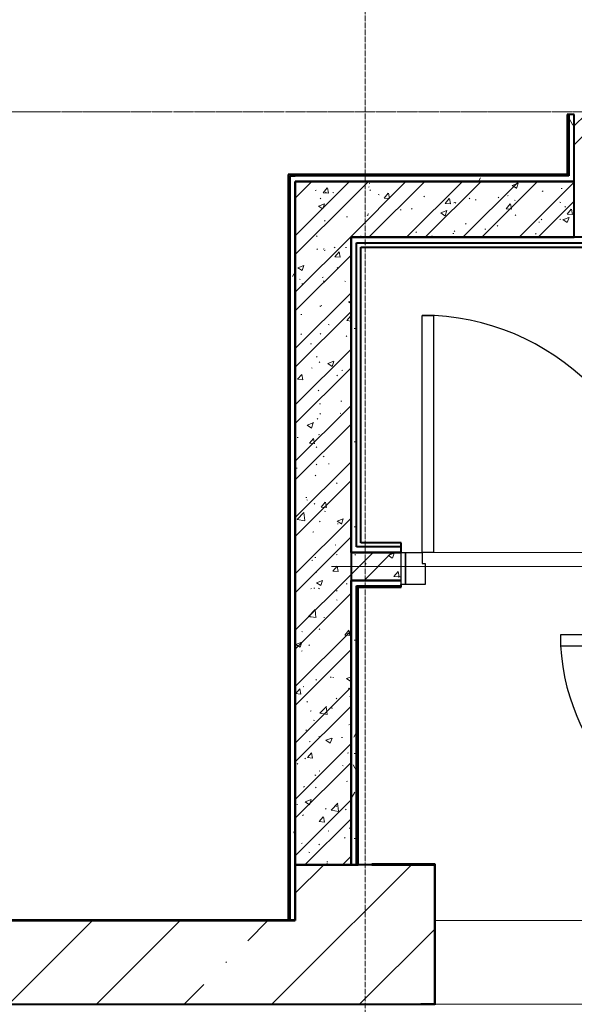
# Model space of a CAD drawing. Header units: millimetres. Extents: x 2069 to 83669, y 801 to 118701.
# Tile 28 of 145: x 12620 to 14607, y 40554 to 44084. Entities that reach past the tile are written whole.
import ezdxf

# ---------------------------------------------------------------- set-up
doc = ezdxf.new("R2010")
doc.units = ezdxf.units.MM
doc.linetypes.add('ADSK_Линия сетки', pattern=[25, 20, -2.5, 0, -2.5])
doc.linetypes.add('Штрихпунктир 15 х 2 х 2 мм', pattern=[19, 15, -2, 0, -2])
for name, color, linetype, lineweight in [('Двери', 7, 'Continuous', 18), ('Каркас несущий', 7, 'Continuous', 18), ('Каркас_Импост', 7, 'Continuous', 30), ('Монтажный зазор', 7, 'Continuous', 30), ('Несущие колонны', 7, 'Continuous', 18), ('Оси', 7, 'Continuous', 9), ('Панель', 7, 'Continuous', 30), ('Перекрытия', 7, 'Continuous', 18), ('Проем', 7, 'Continuous', 18), ('Стены разрез', 7, 'Continuous', 40), ('Стены штриховка', 7, 'Continuous', 40)]:
    doc.layers.add(name, color=color, linetype=linetype, lineweight=lineweight)
pattern_1 = [(50, (0, 0), (218.6211678, -19.1267987), [22.86, -251.46]), (355, (0, 0), (-42.2918743, 229.2684153), [18.288, -201.168]), (100.451, (18.22, -1.6), (176.3310746, 210.139632), [19.428, -213.708]), (46.184, (0, 60.96), (325.29495, -50.4516404), [34.29, -377.19]), (96.636, (27.1, 56.76), (284.8830085, 296.912656), [29.142, -320.562]), (351.184, (0, 60.96), (284.8858166, 296.910704), [27.432, -301.752]), (21, (30.48, 45.72), (181.9375257, -122.7183205), [22.86, -251.46]), (326, (30.48, 45.72), (74.1622266, 221.0261817), [18.288, -201.168]), (71.451, (45.64, 35.5), (256.100348, 98.305262), [19.428, -213.708]), (37.5, (0, 0), (3.70638957, 101.46589536), [3.353, -195.377, 3.353, -200.863, -201.93]), (37.5, (0, 0), (3.70638957, 101.46589536), [-402.946, 3.353, -198.577]), (7.5, (0, 0), (80.18357624, 120.2165259), [3.353, -113.081, 3.353, -190.805, -76.962]), (7.5, (0, 0), (80.18357624, 120.2165259), [-310.591, 3.353, -73.609]), (327.5, (-67.97, 0), (162.70864647, -6.87497134), [3.353, -72.847, 3.353, -234.391, -315.468]), (327.5, (-67.97, 0), (162.70864647, -6.87497134), [-313.944, 3.353, -312.115]), (317.5, (-98.45, 0), (177.7546761, 30.511831), [3.353, -95.707, 3.353, -154.534, -224.028]), (317.5, (-98.45, 0), (177.7546761, 30.511831), [-256.946, 3.353, -220.675])]
pattern_2 = [(45, (0, 0), (-101.0278814, 101.0278814), []), (45, (67.35, 0), (-101.0278814, 101.0278814), [])]
pattern_3 = [(0, (0, 0), (406.4, 101.6), [33.528, -271.272, 33.528, -271.272, -1625.6]), (0, (0, 0), (406.4, 101.6), [-609.6, 33.528, -576.072, 33.528, -271.272, -711.2]), (0, (0, 0), (406.4, 101.6), [-1524, 33.528, -169.672, 33.528, -474.472]), (120, (152.4, 50.8), (-291.188181, 301.1527241), [33.528, -271.272, 33.528, -271.272, -1625.6]), (120, (152.4, 50.8), (-291.188181, 301.1527241), [-609.6, 33.528, -576.072, 33.528, -271.272, -711.2]), (120, (152.4, 50.8), (-291.188181, 301.1527241), [-1524, 33.528, -169.672, 33.528, -474.472]), (240, (203.2, 254), (-115.211819, -402.7527241), [33.528, -271.272, 33.528, -271.272, -1625.6]), (240, (203.2, 254), (-115.211819, -402.7527241), [-609.6, 33.528, -576.072, 33.528, -271.272, -711.2]), (240, (203.2, 254), (-115.211819, -402.7527241), [-1524, 33.528, -169.672, 33.528, -474.472])]
pattern_4 = [(45, (0, 0), (-314.308964, 314.308964), []), (45, (314.3, 0), (-314.308964, 314.308964), [555.625, -111.125, 3.353, -107.772])]

# ---------------------------------------------------------------- blocks, each defined once
blk = doc.blocks.new('101_Дверь_Однопольная - _ПЧ_Мет_700х2000_Служеб помещения_EI30_Л-4442177-Оборудование_B2_-11_400__На лист секция 6_-11_400')
at = {"layer": 'Каркас_Импост', "color": 253, "true_color": 0xaaaaaa}
for p, q in [((-375, 50), (-435, 50)), ((-435, 50), (-435, -65)), ((-375, 10), (-375, 50)), ((435, 50), (375, 50)), ((375, 50), (375, 10)), ((435, -65), (435, 50)), ((-365, 10), (-375, 10)), ((-365, -65), (-365, 10)), ((375, 10), (365, 10)), ((365, 10), (365, -65)), ((-435, -65), (-365, -65)), ((365, -65), (435, -65))]:
    blk.add_line(p, q, dxfattribs=at)
at = {"layer": 'Монтажный зазор', "color": 253, "true_color": 0xaaaaaa}
for p, q in [((-435, 50), (-450, 50)), ((-450, 50), (-450, -65)), ((-435, -65), (-435, 50)), ((450, 50), (435, 50)), ((435, 50), (435, -65)), ((450, -65), (450, 50)), ((-450, -65), (-435, -65)), ((435, -65), (450, -65))]:
    blk.add_line(p, q, dxfattribs=at)
at = {"layer": 'Панель', "color": 253, "true_color": 0xaaaaaa}
for p, q in [((375, 800), (335, 800)), ((335, 800), (335, 50)), ((375, 50), (375, 800)), ((335, 50), (375, 50))]:
    blk.add_line(p, q, dxfattribs=at)
blk.add_arc((375, 50), 750, 90, 180, dxfattribs=at)
blk = doc.blocks.new('101_Дверь_Однопольная - _ПЧ_Мет_800х2000_Служеб помещения_EI30_Пр-4441809-Оборудование_B2_-11_400__На лист секция 6_-11_400')
at = {"layer": 'Каркас_Импост', "color": 253, "true_color": 0xaaaaaa}
for p, q in [((-485, 50), (-425, 50)), ((-485, -65), (-485, 50)), ((-425, 50), (-425, 10)), ((425, 50), (485, 50)), ((425, 10), (425, 50)), ((485, 50), (485, -65)), ((-425, 10), (-415, 10)), ((-415, 10), (-415, -65)), ((415, 10), (425, 10)), ((415, -65), (415, 10)), ((-415, -65), (-485, -65)), ((485, -65), (415, -65))]:
    blk.add_line(p, q, dxfattribs=at)
at = {"layer": 'Монтажный зазор', "color": 253, "true_color": 0xaaaaaa}
for p, q in [((-500, 50), (-485, 50)), ((-500, -65), (-500, 50)), ((-485, 50), (-485, -65)), ((485, -65), (485, 50)), ((485, 50), (500, 50)), ((500, 50), (500, -65)), ((-485, -65), (-500, -65)), ((500, -65), (485, -65))]:
    blk.add_line(p, q, dxfattribs=at)
at = {"layer": 'Панель', "color": 253, "true_color": 0xaaaaaa}
for p, q in [((-425, 900), (-385, 900)), ((-425, 50), (-425, 900)), ((-385, 900), (-385, 50)), ((-385, 50), (-425, 50))]:
    blk.add_line(p, q, dxfattribs=at)
blk.add_arc((-425, 50), 850, 0, 90, dxfattribs=at)
blk = doc.blocks.new('ПР - _ПЧ_1000_100_Оп250-250_Шаг300_Арм16_Арм10-3243848-Оборудование_B2_-11_400__На лист секция 6_-11_400')
at = {"layer": 'Каркас несущий', "color": 21, "true_color": 0xffaaaa}
for p, q in [((-750, 0), (750, 0)), ((-750, 0), (-500, 0)), ((-415, 0), (415, 0)), ((500, 0), (750, 0))]:
    blk.add_line(p, q, dxfattribs=at)
blk = doc.blocks.new('135_SLK_GD_AR_rvt-1-Оборудование_B2_-11_400__На лист секция 6_-11_400')
at = {"layer": 'Стены разрез', "lineweight": 9, "true_color": 0xaaaaaa}
h = blk.add_hatch(dxfattribs=at)
h.set_pattern_fill('FP_4', color=253, style=0, pattern_type=2)
h.set_pattern_definition(pattern_3)
h.paths.add_polyline_path([(-13043659.7, -9247330.3), (-13043659.7, -9247110.3), (-13043679.7, -9247110.3), (-13043679.7, -9247330.3)])
h.paths.add_polyline_path([(-13043659.7, -9246010.3), (-13043659.7, -9245400.3), (-13043679.7, -9245400.3), (-13043679.7, -9246010.3)])
h = blk.add_hatch(dxfattribs=at)
h.set_pattern_fill('FP_1', color=253, style=0, pattern_type=2)
h.set_pattern_definition(pattern_1)
h.paths.add_polyline_path([(-13043359.7, -9247250.3), (-13043359.7, -9247110.3), (-13043659.7, -9247110.3), (-13043659.7, -9247250.3)])
h = blk.add_hatch(dxfattribs=at)
h.set_pattern_fill('FP_2', color=253, style=0, pattern_type=2)
h.set_pattern_definition(pattern_2)
h.paths.add_polyline_path([(-13043359.7, -9247250.3), (-13043359.7, -9247110.3), (-13043659.7, -9247110.3), (-13043659.7, -9247250.3)])
h = blk.add_hatch(dxfattribs=at)
h.set_pattern_fill('FP_4', color=253, style=0, pattern_type=2)
h.set_pattern_definition(pattern_3)
h.paths.add_polyline_path([(-13044679.7, -9249998.3), (-13044659.7, -9249998.3), (-13044659.7, -9247330.3), (-13044679.7, -9247330.3), (-13044679.7, -9249375.2)])
h = blk.add_hatch(dxfattribs=at)
h.set_pattern_fill('FP_4', color=253, style=0, pattern_type=2)
h.set_pattern_definition(pattern_3)
h.paths.add_polyline_path([(-13044659.7, -9247350.3), (-13043659.7, -9247350.3), (-13043659.7, -9247330.3), (-13044659.7, -9247330.3)])
h = blk.add_hatch(dxfattribs=at)
h.set_pattern_fill('FP_1', color=253, style=0, pattern_type=2)
h.set_pattern_definition(pattern_1)
h.paths.add_polyline_path([(-13044459.7, -9249800.3), (-13044459.7, -9247350.3), (-13044659.7, -9247350.3), (-13044659.7, -9249800.3)])
h = blk.add_hatch(dxfattribs=at)
h.set_pattern_fill('FP_2', color=253, style=0, pattern_type=2)
h.set_pattern_definition(pattern_2)
h.paths.add_polyline_path([(-13044459.7, -9249800.3), (-13044459.7, -9247350.3), (-13044659.7, -9247350.3), (-13044659.7, -9249800.3)])
h = blk.add_hatch(dxfattribs=at)
h.set_pattern_fill('FP_1', color=253, style=0, pattern_type=2)
h.set_pattern_definition(pattern_1)
h.paths.add_polyline_path([(-13044459.7, -9247550.3), (-13043659.7, -9247550.3), (-13043659.7, -9247350.3), (-13044459.7, -9247350.3)])
h = blk.add_hatch(dxfattribs=at)
h.set_pattern_fill('FP_2', color=253, style=0, pattern_type=2)
h.set_pattern_definition(pattern_2)
h.paths.add_polyline_path([(-13044459.7, -9247550.3), (-13043659.7, -9247550.3), (-13043659.7, -9247350.3), (-13044459.7, -9247350.3)])
h = blk.add_hatch(dxfattribs=at)
h.set_pattern_fill('FP_4', color=253, style=0, pattern_type=2)
h.set_pattern_definition(pattern_3)
h.paths.add_polyline_path([(-13044439.7, -9248680.3), (-13044439.7, -9247570.3), (-13044459.7, -9247570.3), (-13044459.7, -9248680.3)])
h = blk.add_hatch(dxfattribs=at)
h.set_pattern_fill('FP_4', color=253, style=0, pattern_type=2)
h.set_pattern_definition(pattern_3)
h.paths.add_polyline_path([(-13041174.3, -9248680.3), (-13040559.7, -9248679.8), (-13040559.7, -9248660.3), (-13043279.7, -9248660.3), (-13043279.7, -9248680.3), (-13041741.6, -9248680.3)])
h.paths.add_polyline_path([(-13044279.7, -9248680.3), (-13044279.7, -9248660.3), (-13044439.7, -9248660.3), (-13044439.7, -9248680.3), (-13044424.7, -9248680.3)])
h = blk.add_hatch(dxfattribs=at)
h.set_pattern_fill('FP_1', color=253, style=0, pattern_type=2)
h.set_pattern_definition(pattern_1)
h.paths.add_polyline_path([(-13040594.7, -9248780.3), (-13040559.7, -9248780.3), (-13040559.7, -9248680.3), (-13043279.7, -9248680.3), (-13043279.7, -9248780.3), (-13040607, -9248780.3)])
h.paths.add_polyline_path([(-13044459.7, -9248780.3), (-13044279.7, -9248780.3), (-13044279.7, -9248680.3), (-13044459.7, -9248680.3)])
h = blk.add_hatch(dxfattribs=at)
h.set_pattern_fill('FP_2', color=253, style=0, pattern_type=2)
h.set_pattern_definition(pattern_2)
h.paths.add_polyline_path([(-13040594.7, -9248780.3), (-13040559.7, -9248780.3), (-13040559.7, -9248680.3), (-13043279.7, -9248680.3), (-13043279.7, -9248780.3), (-13040607, -9248780.3)])
h.paths.add_polyline_path([(-13044459.7, -9248780.3), (-13044279.7, -9248780.3), (-13044279.7, -9248680.3), (-13044459.7, -9248680.3)])
h = blk.add_hatch(dxfattribs=at)
h.set_pattern_fill('FP_4', color=253, style=0, pattern_type=2)
h.set_pattern_definition(pattern_3)
h.paths.add_polyline_path([(-13042984.7, -9248800.3), (-13042979.7, -9248800.3), (-13042979.7, -9248780.3), (-13043279.7, -9248780.3), (-13043279.7, -9248800.3)])
h.paths.add_polyline_path([(-13044459.7, -9248800.3), (-13044279.7, -9248800.3), (-13044279.7, -9248780.3), (-13044459.7, -9248780.3)])
h = blk.add_hatch(dxfattribs=at)
h.set_pattern_fill('FP_4', color=253, style=0, pattern_type=2)
h.set_pattern_definition(pattern_3)
h.paths.add_polyline_path([(-13044439.7, -9249800.3), (-13044439.7, -9248800.3), (-13044459.7, -9248800.3), (-13044459.7, -9249800.3)])
at = {"layer": 'Перекрытия', "color": 253, "true_color": 0xaaaaaa}
for p, q in [((-13043354.7, -9248680.3), (-13044164.7, -9248680.3)), ((-13044164.7, -9248680.3), (-13043354.7, -9248680.3)), ((-13044159.7, -9250300.3), (-13042984.7, -9250300.3))]:
    blk.add_line(p, q, dxfattribs=at)
at = {"layer": 'Стены разрез', "color": 253, "true_color": 0xaaaaaa}
for p, q in [((-13043659.7, -9247110.3), (-13043684.7, -9247110.3)), ((-13043684.7, -9247110.3), (-13043684.7, -9247325.3)), ((-13043659.7, -9247325.3), (-13043659.7, -9247110.3)), ((-13044679.7, -9247325.3), (-13044684.7, -9247325.3)), ((-13044684.7, -9247325.3), (-13044684.7, -9249998.3)), ((-13044659.7, -9247325.3), (-13044679.7, -9247325.3)), ((-13043684.7, -9247325.3), (-13044659.7, -9247325.3)), ((-13043659.7, -9247330.3), (-13043659.7, -9247325.3)), ((-13044659.7, -9247350.3), (-13044659.7, -9249800.3)), ((-13044459.7, -9247350.3), (-13044659.7, -9247350.3)), ((-13044659.7, -9249998.3), (-13044659.7, -9247350.3)), ((-13044659.7, -9247350.3), (-13043659.7, -9247350.3)), ((-13043659.7, -9247350.3), (-13044459.7, -9247350.3)), ((-13043659.7, -9247350.3), (-13043659.7, -9247330.3)), ((-13043659.7, -9247550.3), (-13043659.7, -9247350.3)), ((-13044459.7, -9247585.3), (-13044459.7, -9247550.3)), ((-13044459.7, -9247550.3), (-13044459.7, -9247570.3)), ((-13044459.7, -9247570.3), (-13044459.7, -9247585.3)), ((-13043509.7, -9247550.3), (-13043659.7, -9247550.3)), ((-13044424.7, -9247585.3), (-13043659.7, -9247585.3)), ((-13044424.7, -9248645.3), (-13044424.7, -9247585.3)), ((-13043659.7, -9247585.3), (-13043509.7, -9247585.3)), ((-13044279.7, -9248645.3), (-13044424.7, -9248645.3)), ((-13044279.7, -9248680.3), (-13044279.7, -9248645.3)), ((-13044424.7, -9248680.3), (-13044459.7, -9248680.3)), ((-13044459.7, -9248680.3), (-13044439.7, -9248680.3)), ((-13044439.7, -9248680.3), (-13044424.7, -9248680.3)), ((-13044459.7, -9249800.3), (-13044459.7, -9248780.3)), ((-13044459.7, -9248780.3), (-13044459.7, -9248800.3)), ((-13044459.7, -9248800.3), (-13044459.7, -9248805.3)), ((-13044459.7, -9248805.3), (-13044459.7, -9249800.3)), ((-13044434.7, -9248805.3), (-13044279.7, -9248805.3)), ((-13044434.7, -9249800.3), (-13044434.7, -9248805.3)), ((-13044279.7, -9248805.3), (-13044279.7, -9248795.3)), ((-13044659.7, -9249800.3), (-13044459.7, -9249800.3)), ((-13044459.7, -9249800.3), (-13044434.7, -9249800.3)), ((-13044157.7, -9249798.3), (-13044384.7, -9249798.3)), ((-13044384.7, -9249798.3), (-13044384.7, -9249800.3)), ((-13044384.7, -9249800.3), (-13044159.7, -9249800.3)), ((-13044159.7, -9249800.3), (-13044159.7, -9250300.3)), ((-13044157.7, -9249800.3), (-13044157.7, -9249798.3)), ((-13044157.7, -9250302.3), (-13044157.7, -9249800.3)), ((-13044684.7, -9249998.3), (-13047757.7, -9249998.3)), ((-13047757.7, -9250000.3), (-13044684.7, -9250000.3)), ((-13044684.7, -9250000.3), (-13044659.7, -9250000.3)), ((-13044659.7, -9250000.3), (-13044659.7, -9249998.3)), ((-13044159.7, -9250300.3), (-13044209.7, -9250300.3)), ((-13044209.7, -9250300.3), (-13044209.7, -9250302.3))]:
    blk.add_line(p, q, dxfattribs=at)
at = {"layer": 'Стены штриховка', "color": 253, "true_color": 0xaaaaaa}
for p, q in [((-13043679.7, -9247110.3), (-13043679.7, -9247325.3)), ((-13043679.7, -9247325.3), (-13043679.7, -9247330.3)), ((-13044679.7, -9247330.3), (-13044679.7, -9249998.3)), ((-13044679.7, -9247330.3), (-13044659.7, -9247330.3)), ((-13043679.7, -9247330.3), (-13044659.7, -9247330.3)), ((-13044459.7, -9247550.3), (-13043659.7, -9247550.3)), ((-13043659.7, -9247550.3), (-13044459.7, -9247550.3)), ((-13044459.7, -9247570.3), (-13044459.7, -9247585.3)), ((-13044439.7, -9247570.3), (-13043659.7, -9247570.3)), ((-13044439.7, -9247585.3), (-13044439.7, -9247570.3)), ((-13043659.7, -9247570.3), (-13043509.7, -9247570.3)), ((-13044459.7, -9248680.3), (-13044459.7, -9247585.3)), ((-13044459.7, -9247585.3), (-13044459.7, -9248680.3)), ((-13044439.7, -9248660.3), (-13044439.7, -9247585.3)), ((-13044424.7, -9248660.3), (-13044439.7, -9248660.3)), ((-13044279.7, -9248660.3), (-13044424.7, -9248660.3)), ((-13044459.7, -9248680.3), (-13044459.7, -9248780.3)), ((-13044439.7, -9248680.3), (-13044424.7, -9248680.3)), ((-13044279.7, -9248680.3), (-13044424.7, -9248680.3)), ((-13044424.7, -9248680.3), (-13044279.7, -9248680.3)), ((-13044459.7, -9248780.3), (-13044279.7, -9248780.3)), ((-13044279.7, -9248780.3), (-13044459.7, -9248780.3)), ((-13044439.7, -9248800.3), (-13044279.7, -9248800.3)), ((-13044439.7, -9248805.3), (-13044439.7, -9248800.3)), ((-13044439.7, -9249800.3), (-13044439.7, -9248805.3)), ((-13044679.7, -9249998.3), (-13044684.7, -9249998.3)), ((-13044659.7, -9249998.3), (-13044679.7, -9249998.3))]:
    blk.add_line(p, q, dxfattribs=at)
at = {"layer": 'Двери', "color": 253, "lineweight": 18, "true_color": 0xaaaaaa}
blk.add_blockref('101_Дверь_Однопольная - _ПЧ_Мет_800х2000_Служеб помещения_EI30_Пр-4441809-Оборудование_B2_-11_400__На лист секция 6_-11_400', (-13043779.7, -9248730.3), dxfattribs=at)
at = {"layer": 'Двери', "color": 253, "lineweight": 18, "true_color": 0xaaaaaa, "rotation": 89.99999999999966}
blk.add_blockref('101_Дверь_Однопольная - _ПЧ_Мет_700х2000_Служеб помещения_EI30_Л-4442177-Оборудование_B2_-11_400__На лист секция 6_-11_400', (-13042909.7, -9249350.3), dxfattribs=at)
at = {"layer": 'Каркас несущий', "color": 253, "lineweight": 18, "true_color": 0xaaaaaa}
blk.add_blockref('ПР - _ПЧ_1000_100_Оп250-250_Шаг300_Арм16_Арм10-3243848-Оборудование_B2_-11_400__На лист секция 6_-11_400', (-13043779.7, -9248730.3), dxfattribs=at)
blk = doc.blocks.new('135_SLK_GD_KR_rvt-1-Оборудование_B2_-11_400__На лист секция 6_-11_400')
at = {"layer": 'Оси', "color": 254, "linetype": 'Штрихпунктир 15 х 2 х 2 мм', "true_color": 0xcccccc}
blk.add_line((-13054512.4, -9247100.3), (-12976778.8, -9247100.3), dxfattribs=at)
blk = doc.blocks.new('231_ADSK_Дверь_Проем - ADSK_Дверь_Проем-1513632-Оборудование_B2_-11_400__На лист секция 6_-11_400')
at = {"layer": 'Проем', "color": 253, "true_color": 0xaaaaaa}
for p, q in [((-600, 150), (600, 150)), ((-600, -150), (600, -150))]:
    blk.add_line(p, q, dxfattribs=at)
blk = doc.blocks.new('135_SLK_K1-2-3_KR_rvt-1-Оборудование_B2_-11_400__На лист секция 6_-11_400')
at = {"layer": 'Несущие колонны', "lineweight": 9, "true_color": 0xaaaaaa}
h = blk.add_hatch(dxfattribs=at)
h.set_pattern_fill('FP_6', color=253, style=0, pattern_type=2)
h.set_pattern_definition(pattern_4)
h.paths.add_polyline_path([(-13044159.7, -9250300.3), (-13044159.7, -9249800.3), (-13044659.7, -9249800.3), (-13044659.7, -9250300.3)])
at = {"layer": 'Стены разрез', "lineweight": 9, "true_color": 0xaaaaaa}
h = blk.add_hatch(dxfattribs=at)
h.set_pattern_fill('FP_6', color=253, style=0, pattern_type=2)
h.set_pattern_definition(pattern_4)
h.paths.add_polyline_path([(-13044659.7, -9250300.3), (-13044659.7, -9250000.3), (-13047759.7, -9250000.3), (-13047759.7, -9250300.3), (-13045145.5, -9250300.3)])
at = {"layer": 'Несущие колонны', "color": 253, "lineweight": 40, "true_color": 0xaaaaaa}
for p, q in [((-13044159.7, -9249800.3), (-13044659.7, -9249800.3)), ((-13044659.7, -9249800.3), (-13044659.7, -9250000.3)), ((-13044159.7, -9250300.3), (-13044159.7, -9249800.3)), ((-13044659.7, -9250300.3), (-13044159.7, -9250300.3))]:
    blk.add_line(p, q, dxfattribs=at)
at = {"layer": 'Стены разрез', "color": 253, "true_color": 0xaaaaaa}
for p, q in [((-13044659.7, -9250000.3), (-13047759.7, -9250000.3)), ((-13047759.7, -9250300.3), (-13044659.7, -9250300.3))]:
    blk.add_line(p, q, dxfattribs=at)
at = {"layer": 'Двери', "color": 254, "lineweight": 18, "true_color": 0xd4d4d4, "rotation": 180}
blk.add_blockref('231_ADSK_Дверь_Проем - ADSK_Дверь_Проем-1513632-Оборудование_B2_-11_400__На лист секция 6_-11_400', (-13043559.7, -9250150.3), dxfattribs=at)
blk = doc.blocks.new('A$C946fac60')
at = {"layer": 'Оси', "color": 253, "linetype": 'ADSK_Линия сетки', "true_color": 0xaaaaaa}
for p, q in [((10902.7, 800), (10902.7, 90869.8)), ((78533.6, 20931.6), (800, 20931.6))]:
    blk.add_line(p, q, dxfattribs=at)
at = {"lineweight": 5}
for name in ['135_SLK_GD_KR_rvt-1-Оборудование_B2_-11_400__На лист секция 6_-11_400', '135_SLK_GD_AR_rvt-1-Оборудование_B2_-11_400__На лист секция 6_-11_400', '135_SLK_K1-2-3_KR_rvt-1-Оборудование_B2_-11_400__На лист секция 6_-11_400']:
    blk.add_blockref(name, (13055312.4, 9268031.9), dxfattribs=at)

msp = doc.modelspace()

# ---------------------------------------------------------------- block references
msp.add_blockref('A$C946fac60', (2954.3, 22822.3))

doc.saveas('drawing.dxf')
